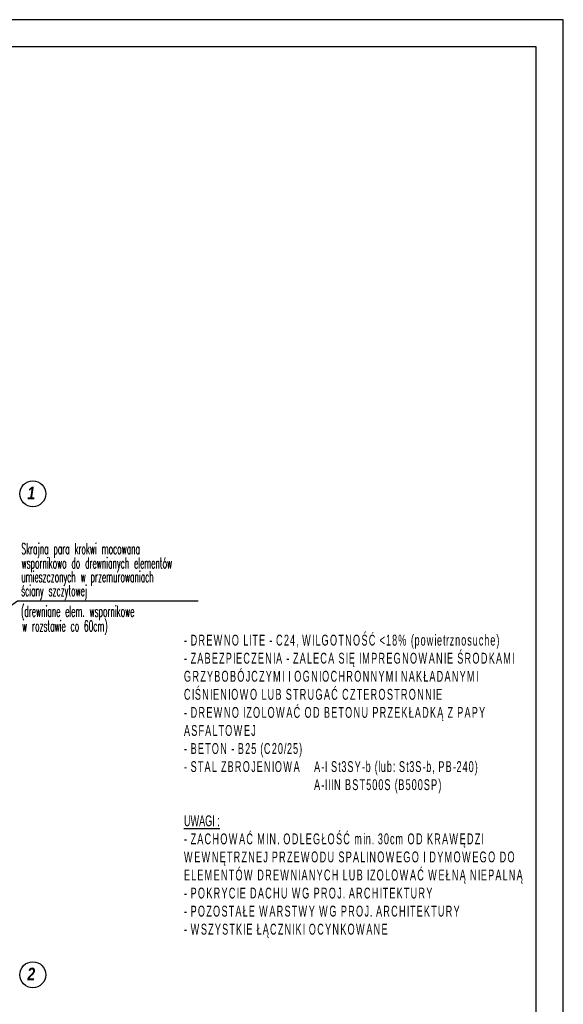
# Model space of a CAD drawing. Extents: x 10476 to 23681, y -304923 to -300723.
# Tile 25 of 25: x 21937 to 22689, y -302086 to -300723. Entities that reach past the tile are written whole.
import ezdxf

# ---------------------------------------------------------------- set-up
doc = ezdxf.new("R2010")
doc.units = 0
doc.header["$MEASUREMENT"] = 0
doc.layers.get('0').update_dxf_attribs({"linetype": 'CONTINUOUS'})
doc.styles.add('ARIAL NAROW', font='arial.ttf', dxfattribs={"width": 0.6})
doc.styles.add('kursywa', font='arialbi.ttf', dxfattribs={"width": 0.8})
doc.styles.add('RAMKA', font='arial.ttf', dxfattribs={"width": 0.7})
doc.styles.get("Standard").update_dxf_attribs({"font": 'txt.shx', "width": 0.6})
doc.dimstyles.new('1-50', dxfattribs={"dimscale": 6.5, "dimtxt": 2, "dimasz": 1, "dimexe": 0.5, "dimexo": 1, "dimgap": 0.5, "dimtad": 1, "dimrnd": 0.5, "dimdsep": 46, "dimtxsty": 'RAMKA', "dimblk": 'ARCHTICK', "dimcen": 0, "dimclrd": 2, "dimclre": 2, "dimclrt": 7, "dimadec": 0, "dimazin": 2, "dimtfac": 1, "dimtix": 1, "dimtmove": 0, "dimatfit": 3, "dimfxl": 1, "dimtolj": 1, "dimarcsym": 0})

# ---------------------------------------------------------------- blocks, each defined once
blk = doc.blocks.new('_ArchTick')
at = {"color": 0, "linetype": 'Continuous', "const_width": 0.15}
blk.add_lwpolyline([(-0.5, -0.5), (0.5, 0.5)], dxfattribs=at)

msp = doc.modelspace()

# ---------------------------------------------------------------- linework, layer by layer
at = {"color": 2, "ltscale": 35}
msp.add_line((21933.61817, -301527.5582), (22183.78503, -301527.5582), dxfattribs=at)
at = {"color": 7, "ltscale": 35}
for points in [[(19538.97, -302950.11), (22688.97, -302950.11), (22688.97, -300722.61), (19538.97, -300722.61)], [(19688.97, -302912.61), (22651.47, -302912.61), (22651.47, -300760.11), (19688.97, -300760.11)]]:
    msp.add_lwpolyline(points, close=True, dxfattribs=at)
at = {"color": 2, "ltscale": 35}
for centre in [(21954.79782, -301379.14813), (21954.79782, -302045.14813)]:
    msp.add_circle(centre, 17.9839, dxfattribs=at)

# ---------------------------------------------------------------- texts
at = {"color": 2, "ltscale": 35, "style": 'kursywa', "width": 0.8}
for s, p in [('1', (21947.23954, -301386.86518, -15.80544)), ('2', (21947.23954, -302052.86518, -15.80544))]:
    msp.add_text(s, height=17.5616, dxfattribs=at).set_placement(p)
at = {"color": 7, "ltscale": 35, "width": 0.5}
for s, p in [('Skrajna para krokwi mocowana', (21939.11001, -301462.70274)), ('wspornikowo do drewnianych elementów', (21939.23976, -301482.46664)), ('umieszczonych w przemurowaniach', (21938.80577, -301501.44259)), ('ściany szczytowej', (21938.79347, -301520.77737)), ('(drewniane elem. wspornikowe', (21938.65847, -301549.27315)), ('w rozstawie co 60cm)', (21940.04748, -301569.62729))]:
    msp.add_text(s, height=15, dxfattribs=at).set_placement(p)
at = {"color": 7, "insert": (22164.00564, -301549.2479), "char_height": 15.00716983, "width": 480.9204325, "attachment_point": 1, "style": 'ARIAL NAROW'}
msp.add_mtext('{\\L\\P\\T1.2;\\l- DREWNO LITE - C24, WILGOTNOŚĆ <18% (powietrznosuche)\\P- ZABEZPIECZENIA - ZALECA SIĘ IMPREGNOWANIE ŚRODKAMI GRZYBOBÓJCZYMI I OGNIOCHRONNYMI NAKŁADANYMI CIŚNIENIOWO LUB STRUGAĆ CZTEROSTRONNIE\\P- DREWNO IZOLOWAĆ OD BETONU PRZEKŁADKĄ Z PAPY ASFALTOWEJ\\P- BETON - B25 (C20/25)\\P- STAL ZBROJENIOWA  ^IA-I St3SY-b (lub: St3S-b, PB-240)\\P^I^I^IA-IIIN BST500S (B500SP)\\P\\P\\T1;\\LUWAGI :\\T1.2;\\l\\P- ZACHOWAĆ MIN. ODLEGŁOŚĆ min. 30cm OD KRAWĘDZI WEWNĘTRZNEJ PRZEWODU SPALINOWEGO I DYMOWEGO DO ELEMENTÓW DREWNIANYCH LUB IZOLOWAĆ WEŁNĄ NIEPALNĄ\\P- POKRYCIE DACHU WG PROJ. ARCHITEKTURY\\P- POZOSTAŁE WARSTWY WG PROJ. ARCHITEKTURY\\P- WSZYSTKIE ŁĄCZNIKI OCYNKOWANE\\P \\P\\P }', dxfattribs=at)

# ---------------------------------------------------------------- leaders
at = {"color": 7, "linetype": 'Continuous', "ltscale": 35}
msp.add_leader([(21791.44, -301626.64813), (21933.61817, -301527.5582), (22183.78503, -301527.5582)], dimstyle='1-50', override={"dimasz": 2, "dimgap": 0.6, "dimtad": 0}, dxfattribs=at)

doc.saveas('drawing.dxf')
